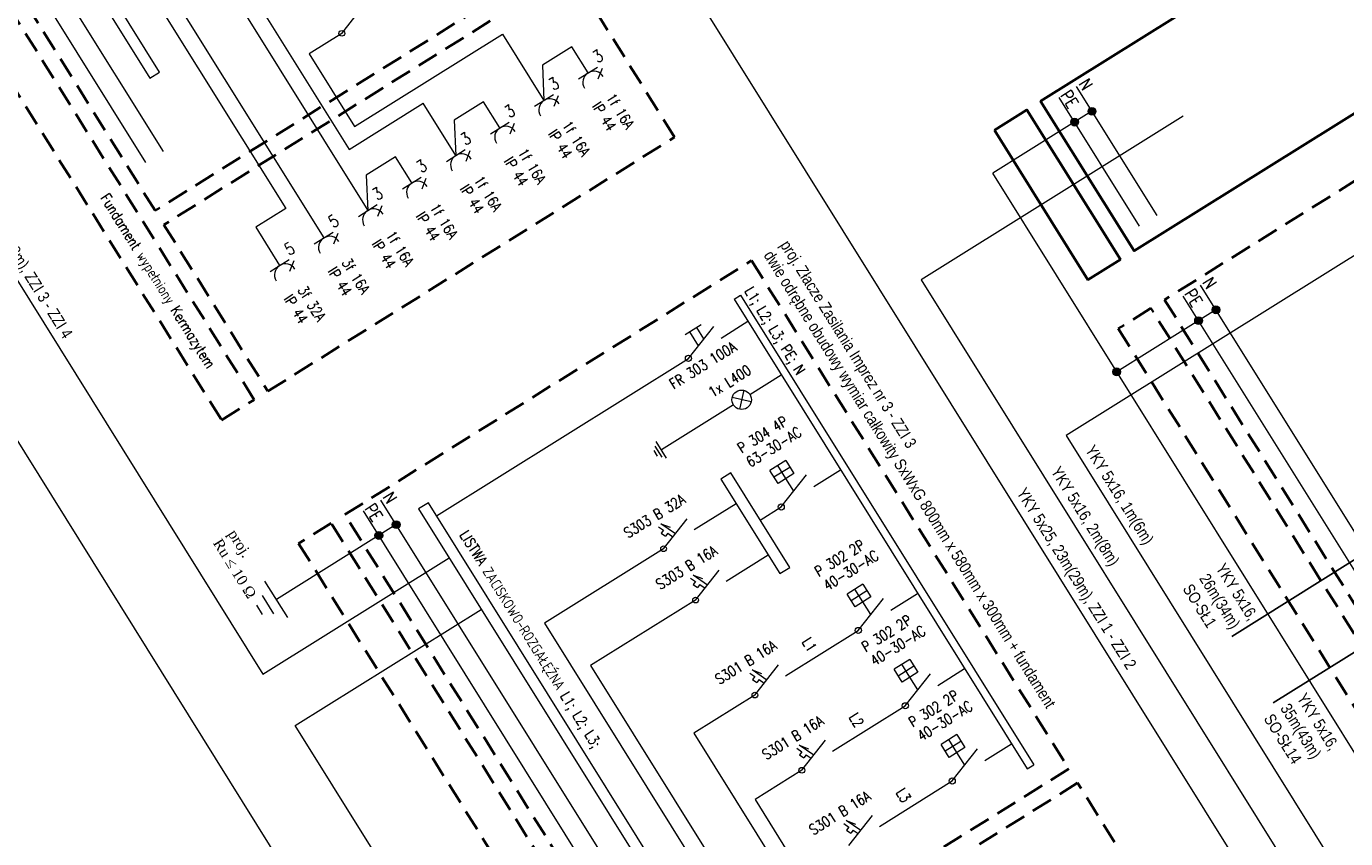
# Model space of a CAD drawing. Header units: metres. Extents: x 0 to 8443948, y 0 to 5887002.
# Tile 222 of 256: x 8443385 to 8443544, y 5886590 to 5886688. Entities that reach past the tile are written whole.
import ezdxf

# ---------------------------------------------------------------- set-up
doc = ezdxf.new("R2010")
doc.units = ezdxf.units.M
doc.header["$MEASUREMENT"] = 0
doc.linetypes.add('DASHED', pattern=[19.05, 12.7, -6.35])
doc.layers.add('- ABM', color=200, linetype='CONTINUOUS', lineweight=30)
doc.styles.add('ROMAND', font='ROMAND.SHX')

msp = doc.modelspace()

# ---------------------------------------------------------------- hatches: boundary and pattern name
at = {"layer": '- ABM', "lineweight": 9}
for color, points in [(30, [(8443514.032, 5886677.248, 1), (8443513.532, 5886678.049, 1)]), (30, [(8443511.938, 5886675.941, 1), (8443511.438, 5886676.741, 1)]), (200, [(8443528.981, 5886653.305, 1), (8443528.481, 5886654.105, 1)]), (200, [(8443526.887, 5886651.997, 1), (8443526.387, 5886652.798, 1)]), (1, [(8443517.008, 5886645.83, 1), (8443516.508, 5886646.63, 1)]), (1, [(8443430.116, 5886627.4, 1), (8443429.617, 5886628.201, 1)]), (1, [(8443428.022, 5886626.093, 1), (8443427.523, 5886626.894, 1)])]:
    msp.add_hatch(color=color, dxfattribs=at).paths.add_polyline_path(points)

# ---------------------------------------------------------------- linework, layer by layer
at = {"layer": '- ABM', "color": 1, "linetype": 'ByBlock', "lineweight": 9}
for p, q in [((8443427.006, 5886754.136), (8443558.334, 5886543.785)), ((8443352.648, 5886707.711), (8443413.797, 5886609.766)), ((8443513.782, 5886677.648), (8443501.809, 5886670.173)), ((8443524.794, 5886677.068), (8443493.188, 5886657.335)), ((8443564.959, 5886672.432), (8443510.669, 5886638.537)), ((8443619.383, 5886481.854), (8443501.809, 5886670.173)), ((8443493.188, 5886657.335), (8443558.599, 5886552.564)), ((8443528.731, 5886653.705), (8443516.758, 5886646.23)), ((8443528.731, 5886653.705), (8443516.758, 5886646.23)), ((8443510.669, 5886638.537), (8443558.864, 5886561.342)), ((8443429.866, 5886627.801), (8443415.412, 5886618.777)), ((8443429.866, 5886627.801), (8443415.412, 5886618.777)), ((8443416.781, 5886616.585), (8443414.036, 5886620.981)), ((8443416.781, 5886616.585), (8443414.036, 5886620.981)), ((8443415.094, 5886617.059), (8443413.721, 5886619.257)), ((8443415.094, 5886617.059), (8443413.721, 5886619.257)), ((8443413.75, 5886616.983), (8443413.064, 5886618.082)), ((8443413.75, 5886616.983), (8443413.064, 5886618.082))]:
    msp.add_line(p, q, dxfattribs=at)
at = {"layer": '- ABM', "color": 1, "lineweight": 9}
for p, q in [((8443401.778, 5886672.791), (8443366.861, 5886728.717)), ((8443399.684, 5886671.484), (8443364.768, 5886727.41)), ((8443423.305, 5886687.045), (8443426.163, 5886690.668)), ((8443465.111, 5886647.851), (8443468.157, 5886651.714)), ((8443471.792, 5886644.001), (8443471.265, 5886641.721)), ((8443472.67, 5886642.597), (8443470.388, 5886643.125)), ((8443462.474, 5886635.813), (8443461.22, 5886637.821)), ((8443461.387, 5886636.064), (8443460.969, 5886636.734)), ((8443461.931, 5886635.939), (8443461.095, 5886637.277)), ((8443476.299, 5886629.929), (8443479.346, 5886633.793)), ((8443460.834, 5886573.539), (8443425.917, 5886629.465)), ((8443462.928, 5886574.846), (8443428.011, 5886630.772)), ((8443461.793, 5886627.918), (8443462.923, 5886627.496)), ((8443463.534, 5886626.709), (8443461.793, 5886627.918)), ((8443462.106, 5886624.897), (8443464.963, 5886628.521)), ((8443461.504, 5886627.552), (8443462.109, 5886627.132)), ((8443462.109, 5886627.132), (8443461.82, 5886626.765)), ((8443461.82, 5886626.765), (8443462.345, 5886626.401)), ((8443462.634, 5886626.767), (8443462.345, 5886626.401)), ((8443462.634, 5886626.767), (8443463.245, 5886626.343)), ((8443465.662, 5886621.721), (8443466.792, 5886621.298)), ((8443467.404, 5886620.512), (8443465.662, 5886621.721)), ((8443465.975, 5886618.7), (8443468.832, 5886622.323)), ((8443465.373, 5886621.355), (8443465.978, 5886620.934)), ((8443465.978, 5886620.934), (8443465.689, 5886620.568)), ((8443465.689, 5886620.568), (8443466.214, 5886620.203)), ((8443466.503, 5886620.57), (8443466.214, 5886620.203)), ((8443466.503, 5886620.57), (8443467.115, 5886620.145)), ((8443485.595, 5886615.041), (8443488.642, 5886618.904)), ((8443473.122, 5886607.253), (8443475.979, 5886610.876)), ((8443472.52, 5886609.908), (8443473.125, 5886609.487)), ((8443472.809, 5886610.274), (8443473.939, 5886609.851)), ((8443474.55, 5886609.065), (8443472.809, 5886610.274)), ((8443473.125, 5886609.487), (8443472.836, 5886609.121)), ((8443472.836, 5886609.121), (8443473.361, 5886608.756)), ((8443473.65, 5886609.123), (8443473.361, 5886608.756)), ((8443473.65, 5886609.123), (8443474.261, 5886608.698)), ((8443491.262, 5886605.964), (8443494.308, 5886609.827)), ((8443478.186, 5886600.831), (8443478.792, 5886600.411)), ((8443478.475, 5886601.198), (8443479.606, 5886600.775)), ((8443480.217, 5886599.988), (8443478.475, 5886601.198)), ((8443478.788, 5886598.177), (8443481.646, 5886601.8)), ((8443478.792, 5886600.411), (8443478.503, 5886600.044)), ((8443478.503, 5886600.044), (8443479.028, 5886599.68)), ((8443479.317, 5886600.046), (8443479.028, 5886599.68)), ((8443479.317, 5886600.046), (8443479.928, 5886599.622)), ((8443496.929, 5886596.888), (8443499.975, 5886600.751)), ((8443483.853, 5886591.755), (8443484.459, 5886591.334)), ((8443484.142, 5886592.121), (8443485.272, 5886591.698)), ((8443485.884, 5886590.912), (8443484.142, 5886592.121)), ((8443484.459, 5886591.334), (8443484.17, 5886590.968)), ((8443484.455, 5886589.1), (8443487.312, 5886592.723)), ((8443484.17, 5886590.968), (8443484.694, 5886590.603)), ((8443484.983, 5886590.97), (8443484.694, 5886590.603)), ((8443484.983, 5886590.97), (8443485.595, 5886590.545))]:
    msp.add_line(p, q, dxfattribs=at)
at = {"layer": '- ABM', "color": 7, "lineweight": 0}
msp.add_line((8443330.469, 5886723.896), (8443540.012, 5886388.268), dxfattribs=at)
at = {"layer": '- ABM', "color": 1, "linetype": 'Continuous', "lineweight": 9, "ltscale": 10}
for p, q in [((8443386.599, 5886713.879), (8443416.539, 5886665.925)), ((8443392.165, 5886708.741), (8443421.117, 5886662.367)), ((8443404.625, 5886700.611), (8443426.43, 5886665.685)), ((8443411.988, 5886692.594), (8443424.186, 5886673.057)), ((8443423.305, 5886687.045), (8443419.351, 5886684.576)), ((8443424.823, 5886675.812), (8443442.683, 5886686.963)), ((8443442.683, 5886686.963), (8443447.683, 5886678.953)), ((8443451.026, 5886685.427), (8443447.491, 5886683.22)), ((8443452.996, 5886682.27), (8443451.026, 5886685.427)), ((8443419.351, 5886684.576), (8443424.823, 5886675.812)), ((8443447.491, 5886683.22), (8443447.683, 5886678.953)), ((8443451.863, 5886681.563), (8443454.13, 5886682.978)), ((8443454.231, 5886681.577), (8443454.738, 5886682.867)), ((8443440.399, 5886678.793), (8443436.864, 5886676.586)), ((8443442.37, 5886675.636), (8443440.399, 5886678.793)), ((8443446.549, 5886678.246), (8443448.817, 5886679.661)), ((8443448.918, 5886678.26), (8443449.424, 5886679.549)), ((8443424.186, 5886673.057), (8443433.115, 5886678.632)), ((8443437.057, 5886672.319), (8443433.115, 5886678.632)), ((8443436.864, 5886676.586), (8443437.057, 5886672.319)), ((8443441.236, 5886674.928), (8443443.503, 5886676.344)), ((8443443.605, 5886674.942), (8443444.111, 5886676.232)), ((8443435.923, 5886671.611), (8443438.19, 5886673.027)), ((8443438.292, 5886671.625), (8443438.798, 5886672.915)), ((8443429.773, 5886672.158), (8443426.238, 5886669.951)), ((8443431.744, 5886669.002), (8443429.773, 5886672.158)), ((8443426.238, 5886669.951), (8443426.43, 5886665.685)), ((8443430.61, 5886668.294), (8443432.877, 5886669.71)), ((8443432.978, 5886668.308), (8443433.485, 5886669.598)), ((8443425.297, 5886664.977), (8443427.564, 5886666.392)), ((8443427.665, 5886664.991), (8443428.172, 5886666.281)), ((8443416.539, 5886665.925), (8443412.922, 5886663.667)), ((8443412.922, 5886663.667), (8443415.804, 5886659.05)), ((8443419.984, 5886661.66), (8443422.251, 5886663.075)), ((8443422.352, 5886661.674), (8443422.858, 5886662.964)), ((8443414.67, 5886658.343), (8443416.938, 5886659.758)), ((8443417.039, 5886658.357), (8443417.545, 5886659.646)), ((8443470.609, 5886654.982), (8443471.401, 5886655.477)), ((8443470.609, 5886654.982), (8443505.968, 5886598.347)), ((8443471.401, 5886655.477), (8443506.76, 5886598.842)), ((8443469.038, 5886650.303), (8443472.271, 5886652.321)), ((8443480.227, 5886632.382), (8443483.46, 5886634.4)), ((8443465.789, 5886627.197), (8443470.85, 5886630.356)), ((8443473.769, 5886628.35), (8443476.299, 5886629.929)), ((8443462.106, 5886624.897), (8443447.749, 5886615.934)), ((8443469.658, 5886621), (8443474.719, 5886624.159)), ((8443465.975, 5886618.7), (8443453.315, 5886610.796)), ((8443489.523, 5886617.493), (8443492.755, 5886619.511)), ((8443447.749, 5886615.934), (8443477.688, 5886567.98)), ((8443476.805, 5886609.553), (8443485.595, 5886615.041)), ((8443453.315, 5886610.796), (8443482.267, 5886564.423)), ((8443495.189, 5886608.416), (8443498.422, 5886610.434)), ((8443473.122, 5886607.253), (8443465.775, 5886602.666)), ((8443482.472, 5886600.476), (8443491.262, 5886605.964)), ((8443465.775, 5886602.666), (8443487.58, 5886567.74)), ((8443500.856, 5886599.34), (8443504.089, 5886601.358)), ((8443478.788, 5886598.177), (8443473.138, 5886594.649)), ((8443505.968, 5886598.347), (8443506.76, 5886598.842)), ((8443488.139, 5886591.4), (8443496.929, 5886596.888)), ((8443473.138, 5886594.649), (8443485.335, 5886575.112))]:
    msp.add_line(p, q, dxfattribs=at)
at = {"layer": '- ABM', "color": 30, "lineweight": 9}
for p, q in [((8443521.623, 5886665.09), (8443511.927, 5886680.62)), ((8443519.529, 5886663.782), (8443509.833, 5886679.313))]:
    msp.add_line(p, q, dxfattribs=at)
at = {"layer": '- ABM', "color": 200, "lineweight": 9}
for p, q in [((8443566.079, 5886593.883), (8443526.875, 5886656.676)), ((8443563.985, 5886592.576), (8443524.782, 5886655.369))]:
    msp.add_line(p, q, dxfattribs=at)
at = {"layer": '- ABM', "color": 1, "lineweight": 9, "ltscale": 2}
for p, q in [((8443466.631, 5886651.886), (8443464.723, 5886650.694)), ((8443466.313, 5886649.375), (8443465.274, 5886651.038)), ((8443466.982, 5886650.224), (8443466.137, 5886651.577)), ((8443476.85, 5886635.518), (8443474.942, 5886634.326)), ((8443477.82, 5886633.965), (8443475.911, 5886632.773)), ((8443477.814, 5886631.85), (8443476.866, 5886633.369)), ((8443486.146, 5886620.629), (8443484.237, 5886619.437)), ((8443487.116, 5886619.076), (8443485.207, 5886617.884)), ((8443487.11, 5886616.961), (8443486.161, 5886618.48)), ((8443491.813, 5886611.552), (8443489.904, 5886610.361)), ((8443492.782, 5886609.999), (8443490.874, 5886608.808)), ((8443492.776, 5886607.884), (8443491.828, 5886609.403)), ((8443497.479, 5886602.476), (8443495.571, 5886601.284)), ((8443498.449, 5886600.923), (8443496.54, 5886599.731)), ((8443498.443, 5886598.808), (8443497.495, 5886600.327))]:
    msp.add_line(p, q, dxfattribs=at)
at = {"layer": '- ABM', "color": 1, "linetype": 'Continuous', "lineweight": 9}
for p, q in [((8443472.522, 5886643.482), (8443476.312, 5886645.848)), ((8443470.535, 5886642.241), (8443461.847, 5886636.817))]:
    msp.add_line(p, q, dxfattribs=at)
at = {"layer": '- ABM', "color": 1, "linetype": 'DASHED', "lineweight": 35, "ltscale": 0.2}
for points in [[(8443411.572, 5886757.584), (8443449.839, 5886696.29), (8443400.788, 5886665.666), (8443362.52, 5886726.96)], [(8443356.944, 5886723.479), (8443408.805, 5886640.413), (8443412.736, 5886642.867), (8443360.875, 5886725.933)], [(8443463.432, 5886674.518), (8443450.899, 5886694.594), (8443401.847, 5886663.97), (8443414.381, 5886643.894)], [(8443472.722, 5886659.639), (8443510.989, 5886598.346), (8443461.938, 5886567.721), (8443423.67, 5886629.015)], [(8443418.094, 5886625.534), (8443469.955, 5886542.468), (8443473.886, 5886544.922), (8443422.025, 5886627.988)], [(8443524.582, 5886576.573), (8443512.048, 5886596.649), (8443462.997, 5886566.025), (8443475.531, 5886545.949)]]:
    msp.add_lwpolyline(points, close=True, dxfattribs=at)
at = {"layer": '- ABM', "color": 1, "linetype": 'ByBlock', "lineweight": 9}
for points in [[(8443371.403, 5886727.641), (8443400.131, 5886681.627), (8443401.33, 5886682.376), (8443372.602, 5886728.39)], [(8443469.011, 5886633.302), (8443476.129, 5886621.9), (8443477.328, 5886622.649), (8443470.21, 5886634.05)], [(8443432.553, 5886629.696), (8443461.28, 5886583.682), (8443462.48, 5886584.431), (8443433.752, 5886630.445)]]:
    msp.add_lwpolyline(points, close=True, dxfattribs=at)
at = {"layer": '- ABM', "color": 30, "linetype": 'Continuous', "lineweight": 35}
for points in [[(8443556.637, 5886709.487), (8443567.903, 5886691.443), (8443518.851, 5886660.819), (8443507.586, 5886678.863)], [(8443502.01, 5886675.382), (8443513.275, 5886657.338), (8443517.206, 5886659.792), (8443505.941, 5886677.836)]]:
    msp.add_lwpolyline(points, close=True, dxfattribs=at)
at = {"layer": '- ABM', "color": 200, "linetype": 'DASHED', "lineweight": 35, "ltscale": 0.2}
for points in [[(8443614.251, 5886617.206), (8443571.586, 5886685.544), (8443522.535, 5886654.919), (8443565.2, 5886586.582)], [(8443563.555, 5886585.555), (8443520.89, 5886653.892), (8443516.958, 5886651.438), (8443559.624, 5886583.1)]]:
    msp.add_lwpolyline(points, close=True, dxfattribs=at)
at = {"layer": '- ABM', "color": 1, "linetype": 'ByBlock', "lineweight": 9}
for points in [[(8443434.728, 5886628.882), (8443465.111, 5886647.851)], [(8443413.797, 5886609.766), (8443436.245, 5886623.781)], [(8443593.066, 5886556.856), (8443558.07, 5886535.007), (8443533.514, 5886574.339), (8443463.289, 5886530.495), (8443417.667, 5886603.569), (8443440.115, 5886617.584)]]:
    msp.add_lwpolyline(points, dxfattribs=at)
at = {"layer": '- ABM', "color": 1, "lineweight": 9, "ltscale": 2}
for points in [[(8443475.911, 5886632.773), (8443474.942, 5886634.326)], [(8443475.426, 5886633.55), (8443477.335, 5886634.741)], [(8443476.866, 5886633.369), (8443475.896, 5886634.922)], [(8443476.85, 5886635.518), (8443477.82, 5886633.965)], [(8443486.161, 5886618.48), (8443485.192, 5886620.033)], [(8443486.146, 5886620.629), (8443487.116, 5886619.076)], [(8443485.207, 5886617.884), (8443484.237, 5886619.437)], [(8443484.722, 5886618.661), (8443486.631, 5886619.852)], [(8443490.874, 5886608.808), (8443489.904, 5886610.361)], [(8443490.389, 5886609.584), (8443492.297, 5886610.776)], [(8443491.828, 5886609.403), (8443490.858, 5886610.957)], [(8443491.813, 5886611.552), (8443492.782, 5886609.999)], [(8443497.479, 5886602.476), (8443498.449, 5886600.923)], [(8443496.54, 5886599.731), (8443495.571, 5886601.284)], [(8443496.056, 5886600.508), (8443497.964, 5886601.699)], [(8443497.495, 5886600.327), (8443496.525, 5886601.88)]]:
    msp.add_lwpolyline(points, dxfattribs=at)
at = {"layer": '- ABM', "color": 200, "linetype": 'ByBlock', "lineweight": 25}
for points in [[(8443548.311, 5886625.36), (8443530.635, 5886614.325)], [(8443553.318, 5886617.339), (8443535.642, 5886606.304)]]:
    msp.add_lwpolyline(points, dxfattribs=at)
at = {"layer": '- ABM', "color": 1, "linetype": 'Continuous', "lineweight": 9, "ltscale": 10}
for centre, radius in [((8443423.305, 5886687.045), 0.346), ((8443465.111, 5886647.851), 0.369), ((8443476.299, 5886629.929), 0.369), ((8443462.106, 5886624.897), 0.346), ((8443465.975, 5886618.7), 0.346), ((8443485.595, 5886615.041), 0.369), ((8443473.122, 5886607.253), 0.346), ((8443491.262, 5886605.964), 0.369), ((8443478.788, 5886598.177), 0.346), ((8443496.929, 5886596.888), 0.369)]:
    msp.add_circle(centre, radius, dxfattribs=at)
at = {"layer": '- ABM', "color": 30, "lineweight": 9}
for centre in [(8443513.782, 5886677.648), (8443511.688, 5886676.341)]:
    msp.add_circle(centre, 0.472, dxfattribs=at)
at = {"layer": '- ABM', "color": 200, "lineweight": 9}
for centre in [(8443528.731, 5886653.705), (8443526.637, 5886652.398)]:
    msp.add_circle(centre, 0.472, dxfattribs=at)
at = {"layer": '- ABM', "color": 1, "lineweight": 9}
for centre, radius in [((8443516.758, 5886646.23), 0.472), ((8443471.529, 5886642.861), 1.171), ((8443429.866, 5886627.801), 0.472), ((8443427.773, 5886626.493), 0.472)]:
    msp.add_circle(centre, radius, dxfattribs=at)
at = {"layer": '- ABM', "color": 1, "linetype": 'Continuous', "lineweight": 9, "ltscale": 10}
for centre in [(8443453.704, 5886681.137), (8443448.391, 5886677.82), (8443443.078, 5886674.503), (8443437.764, 5886671.185), (8443432.451, 5886667.868), (8443427.138, 5886664.551), (8443421.825, 5886661.234), (8443416.512, 5886657.917)]:
    msp.add_arc(centre, 1.336, 31.97776, 211.97776, dxfattribs=at)

# ---------------------------------------------------------------- texts
at = {"layer": '- ABM', "color": 1, "lineweight": 9, "style": 'ROMAND', "text_generation_flag": 6, "width": 0.8}
for s, height, rotation, p in [('3', 1.469, 211.97776, (8443454.143, 5886683.41)), ('3', 1.469, 211.97776, (8443448.83, 5886680.093)), ('IP 44', 1.2703, 121.97776, (8443453.433, 5886678.25)), ('1f 16A ', 1.2703, 121.97776, (8443455.12, 5886679.303)), ('3', 1.469, 211.97776, (8443443.516, 5886676.776)), ('1f 16A ', 1.2703, 121.97776, (8443449.807, 5886675.986)), ('3', 1.469, 211.97776, (8443438.203, 5886673.459)), ('IP 44', 1.2703, 121.97776, (8443448.12, 5886674.933)), ('1f 16A ', 1.2703, 121.97776, (8443444.494, 5886672.669)), ('3', 1.469, 211.97776, (8443432.89, 5886670.142)), ('IP 44', 1.2703, 121.97776, (8443442.807, 5886671.616)), ('1f 16A ', 1.2703, 121.97776, (8443439.18, 5886669.352)), ('3', 1.469, 211.97776, (8443427.577, 5886666.825)), ('IP 44', 1.2703, 121.97776, (8443437.494, 5886668.299)), ('1f 16A ', 1.2703, 121.97776, (8443433.867, 5886666.035)), ('5', 1.469, 211.97776, (8443422.264, 5886663.507)), ('IP 44', 1.2703, 121.97776, (8443432.18, 5886664.981)), ('1f 16A ', 1.2703, 121.97776, (8443428.554, 5886662.717)), ('5', 1.469, 211.97776, (8443416.95, 5886660.19)), ('IP 44', 1.2703, 121.97776, (8443426.867, 5886661.664)), ('3f 16A ', 1.2703, 121.97776, (8443423.241, 5886659.4)), ('IP 44', 1.2703, 121.97776, (8443421.554, 5886658.347)), ('3f 32A ', 1.2703, 121.97776, (8443417.928, 5886656.083)), ('L1; L2; L3; PE; N', 1.27025, 121.97776, (8443471.823, 5886655.963)), ('IP 44', 1.2703, 121.97776, (8443416.241, 5886655.03)), ('FR 303 100A', 1.27025, 211.97776, (8443463.324, 5886644.082)), ('1x L400', 1.2703, 211.97776, (8443468.018, 5886643.082)), ('P 304 4P', 1.2703, 211.97776, (8443471.529, 5886636.349)), ('63-30-AC', 1.2703, 211.97776, (8443472.582, 5886634.662)), ('N', 1.469, 121.97776, (8443428.197, 5886631.111)), ('PE', 1.4689, 121.97776, (8443425.993, 5886629.725)), ('S303 B 32A', 1.2703, 211.97776, (8443457.817, 5886626.107)), ('LISTWA ZACISKOWO-ROZGAŁĘŹNA L1; L2; L3; ', 1.27025, 121.97776, (8443437.463, 5886626.571)), ('P 302 2P ', 1.2703, 211.97776, (8443480.825, 5886621.46)), ('S303 B 16A', 1.2703, 211.97776, (8443461.687, 5886619.91)), ('40-30-AC', 1.2703, 211.97776, (8443481.878, 5886619.773)), ('P 302 2P ', 1.2703, 211.97776, (8443486.492, 5886612.384)), ('L1', 1.2703, 121.97776, (8443478.741, 5886613.655)), ('40-30-AC', 1.2703, 211.97776, (8443487.545, 5886610.697)), ('S301 B 16A', 1.2703, 211.97776, (8443468.833, 5886608.463)), ('P 302 2P ', 1.2703, 211.97776, (8443492.158, 5886603.307)), ('40-30-AC', 1.2703, 211.97776, (8443493.211, 5886601.62)), ('S301 B 16A', 1.2703, 211.97776, (8443474.5, 5886599.386)), ('L2', 1.2703, 121.97776, (8443484.408, 5886604.579)), ('L3', 1.2703, 121.97776, (8443490.075, 5886595.502)), ('S301 B 16A', 1.2703, 211.97776, (8443480.167, 5886590.31))]:
    msp.add_text(s, height=height, rotation=rotation, dxfattribs=at).set_placement(p)
at = {"layer": '- ABM', "color": 30, "lineweight": 9, "style": 'ROMAND', "text_generation_flag": 6, "width": 0.8}
for s, height, p in [('N', 1.469, (8443512.113, 5886680.959)), ('PE', 1.4689, (8443509.909, 5886679.572))]:
    msp.add_text(s, height=height, rotation=121.97776, dxfattribs=at).set_placement(p)
at = {"layer": '- ABM', "color": 1, "lineweight": 9, "ltscale": 2, "style": 'ROMAND', "text_generation_flag": 6, "width": 0.8}
msp.add_text('Fundament wypełniony Kermazytem', height=1.27025, rotation=121.97776, dxfattribs=at).set_placement((8443394.129, 5886667.196))
at = {"layer": '- ABM', "color": 200, "lineweight": 9, "style": 'ROMAND', "text_generation_flag": 6, "width": 0.8}
for s, height, p in [('N', 1.469, (8443527.062, 5886657.016)), ('PE', 1.4689, (8443524.857, 5886655.629))]:
    msp.add_text(s, height=height, rotation=121.97776, dxfattribs=at).set_placement(p)
at = {"layer": '- ABM', "color": 1, "lineweight": 25, "char_height": 1.40928, "attachment_point": 1, "rotation": 301.97776, "style": 'ROMAND'}
for s, width, insert in [('{\\fArial Narrow|b0|i0|c238|p34;YKY 5x25, 12m(18m), ZZI 3 - ZZI 4}', 34.67567, (8443377.527, 5886672.3)), ('{\\fArial Narrow|b0|i0|c238|p34;proj. Złacze Zasilania Imprez nr 3 - ZZI 3\\Pdwie odrębne obudowy wymiar całkowity SxWxG 800mm x 580mm x 300mm + fundament }', 67.6793, (8443477.317, 5886662.272)), ('{\\fArial Narrow|b0|i0|c238|p34;YKY 5x16, 1m(6m)}', 34.67567, (8443514.099, 5886637.567)), ('{\\fArial Narrow|b0|i0|c238|p34;YKY 5x16, 2m(8m)}', 34.67567, (8443509.965, 5886634.986)), ('{\\fArial Narrow|b0|i0|c238|p34;YKY 5x25, 23m(29m), ZZI 1 - ZZI 2}', 34.67567, (8443505.831, 5886632.405))]:
    msp.add_mtext_dynamic_manual_height_columns(s, width=width, gutter_width=6, heights=[0], dxfattribs=dict(at, insert=insert))
at = {"layer": '- ABM', "color": 1, "lineweight": 9, "ltscale": 2, "insert": (8443410.596, 5886627.387), "char_height": 1.270253, "width": 12.91805, "attachment_point": 1, "rotation": 301.97776, "style": 'ROMAND'}
msp.add_mtext('{\\fTimes New Roman|b0|i0|c238|p18;proj. \\PRu \\fTimes New Roman|b0|i0|c0|p18;≤\\fTimes New Roman|b0|i0|c238|p18; 10 \\fTimes New Roman|b0|i0|c0|p18;Ω}', dxfattribs=at)
at = {"layer": '- ABM', "color": 200, "lineweight": 25, "char_height": 1.40928, "attachment_point": 1, "rotation": 301.97776, "style": 'ROMAND'}
for s, insert in [('{\\fArial Narrow|b0|i0|c238|p34;YKY 5x16, \\P26m(34m)\\PSO-SŁ1}', (8443529.846, 5886623.309)), ('{\\fArial Narrow|b0|i0|c238|p34;YKY 5x16, \\P35m(43m)\\PSO-SŁ14}', (8443539.626, 5886607.645))]:
    msp.add_mtext_dynamic_manual_height_columns(s, width=34.67567, gutter_width=6, heights=[0], dxfattribs=dict(at, insert=insert))

doc.saveas('drawing.dxf')
